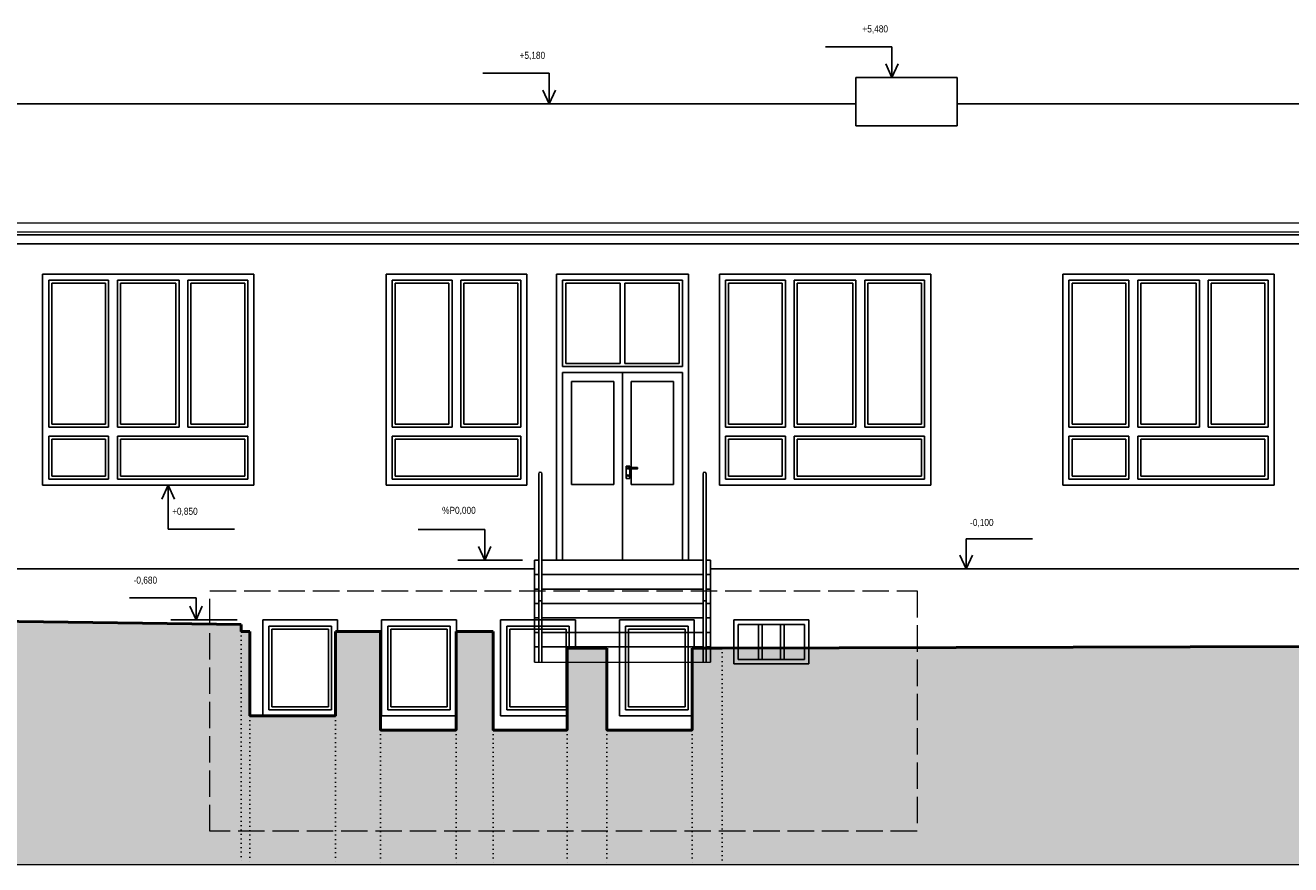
# Model space of a CAD drawing. Header units: millimetres. Extents: x -102573 to 74941, y -50927 to -14280.
# Tile 3 of 16: x -81207 to -66839, y -39020 to -29484. Entities that reach past the tile are written whole.
import ezdxf

# ---------------------------------------------------------------- set-up
doc = ezdxf.new("R2010")
doc.units = ezdxf.units.MM
doc.linetypes.add('Carkovana 2x_1', pattern=[390, 300, -90])
doc.linetypes.add('JIS_08_37', pattern=[50, 0, -50])
doc.layers.add('XR$1$POHLEDY - STÁVAJÍCÍ_1', color=7, linetype='Continuous', lineweight=25)

# ---------------------------------------------------------------- blocks, each defined once
blk = doc.blocks.new('NSY101')
at = {"color": 0, "linetype": 'ByBlock', "lineweight": -2}
blk.add_circle((0, 0), 25, dxfattribs=at)

msp = doc.modelspace()

# ---------------------------------------------------------------- hatches: boundary and pattern name
at = {"layer": 'XR$1$POHLEDY - STÁVAJÍCÍ_1', "linetype": 'Continuous', "lineweight": 25}
h = msp.add_hatch(dxfattribs=at)
h.set_pattern_fill('VZOR', color=8, scale=5000, style=0, pattern_type=2)
h.set_pattern_definition([(0, (10000, 10000), (5000, 5000), [5000, -5000]), (90, (10000, 10000), (-5000, 5000), [5000, -5000])])
h.paths.add_polyline_path([(-70626, -30076), (-71776, -30076), (-71776, -30626), (-70626, -30626)], flags=0)
at = {"layer": 'XR$1$POHLEDY - STÁVAJÍCÍ_1', "linetype": 'Continuous', "lineweight": 50}
msp.add_hatch(color=254, dxfattribs=at).paths.add_polyline_path([(-102573, -39020), (-53306, -39020), (-53306, -36900), (-55196, -36640), (-61626, -36520), (-61626, -36470), (-66651, -36540), (-73293, -36560), (-73633, -36560), (-73633, -37490), (-74603, -37490), (-74603, -36560), (-75053, -36560), (-75053, -37490), (-75893, -37490), (-75893, -36370), (-76313, -36370), (-76313, -37490), (-77173, -37490), (-77173, -36370), (-77683, -36370), (-77683, -37330), (-78658, -37330), (-78658, -36370), (-78757, -36370), (-78757, -36290), (-81928, -36250), (-90311, -36270), (-96741, -36320), (-98258, -36200), (-102573, -35970)])

# ---------------------------------------------------------------- linework, layer by layer
at = {"layer": 'XR$1$POHLEDY - STÁVAJÍCÍ_1', "color": 96, "linetype": 'Continuous', "lineweight": 25}
for p, q in [((-72120, -29729), (-71366, -29729)), ((-71366, -29729), (-71366, -30076)), ((-76013, -30029), (-75259, -30029)), ((-75259, -30029), (-75259, -30376)), ((-71366, -30076), (-71437, -29920)), ((-71366, -30076), (-71294, -29920)), ((-75259, -30376), (-75330, -30220)), ((-75259, -30376), (-75187, -30220)), ((-79585, -34710), (-79657, -34867)), ((-79585, -35208), (-79585, -34710)), ((-79585, -34710), (-79514, -34867)), ((-78831, -35208), (-79585, -35208)), ((-76745, -35212), (-75990, -35212)), ((-75990, -35212), (-75990, -35560)), ((-69770, -35320), (-70524, -35320)), ((-70524, -35320), (-70524, -35660)), ((-75990, -35560), (-76062, -35404)), ((-75990, -35560), (-75919, -35404)), ((-75563, -35560), (-76294, -35560)), ((-70524, -35660), (-70596, -35504)), ((-70524, -35660), (-70453, -35504)), ((-79268, -35990), (-80023, -35990)), ((-79268, -35990), (-79268, -36240)), ((-79268, -36240), (-79340, -36084)), ((-79268, -36240), (-79197, -36084)), ((-78801, -36240), (-79556, -36240))]:
    msp.add_line(p, q, dxfattribs=at)
at = {"layer": 'XR$1$POHLEDY - STÁVAJÍCÍ_1', "color": 7, "linetype": 'Continuous', "lineweight": 25}
for p, q in [((-71776, -30626), (-71776, -30076)), ((-70626, -30076), (-71776, -30076)), ((-70626, -30626), (-70626, -30076)), ((-71776, -30376), (-91061, -30376)), ((-60876, -30376), (-70626, -30376)), ((-70626, -30626), (-71776, -30626)), ((-62244, -31866), (-89694, -31866)), ((-81011, -34710), (-81011, -32310)), ((-81011, -32310), (-78611, -32310)), ((-78611, -34710), (-78611, -32310)), ((-77111, -34710), (-77111, -32310)), ((-77111, -32310), (-75511, -32310)), ((-75511, -34710), (-75511, -32310)), ((-75176, -32310), (-75176, -35560)), ((-75176, -32310), (-73676, -32310)), ((-73676, -32310), (-73676, -35560)), ((-73326, -34710), (-73326, -32310)), ((-73326, -32310), (-70926, -32310)), ((-70926, -34710), (-70926, -32310)), ((-69426, -34710), (-69426, -32310)), ((-69426, -32310), (-67026, -32310)), ((-67026, -34710), (-67026, -32310)), ((-80941, -34050), (-80941, -32380)), ((-80941, -32380), (-80261, -32380)), ((-80906, -34015), (-80906, -32415)), ((-80906, -32415), (-80296, -32415)), ((-80296, -34015), (-80296, -32415)), ((-80261, -34050), (-80261, -32380)), ((-80161, -32380), (-79461, -32380)), ((-80161, -34050), (-80161, -32380)), ((-80126, -34015), (-80126, -32415)), ((-80126, -32415), (-79496, -32415)), ((-79496, -34015), (-79496, -32415)), ((-79461, -34050), (-79461, -32380)), ((-79361, -32380), (-78681, -32380)), ((-79361, -34050), (-79361, -32380)), ((-79326, -34015), (-79326, -32415)), ((-79326, -32415), (-78716, -32415)), ((-78716, -34015), (-78716, -32415)), ((-78681, -34050), (-78681, -32380)), ((-77041, -32380), (-76361, -32380)), ((-77041, -34050), (-77041, -32380)), ((-77006, -34015), (-77006, -32415)), ((-77006, -32415), (-76396, -32415)), ((-76396, -34015), (-76396, -32415)), ((-76361, -34050), (-76361, -32380)), ((-76261, -32380), (-75581, -32380)), ((-76261, -34050), (-76261, -32380)), ((-76226, -34015), (-76226, -32415)), ((-76226, -32415), (-75616, -32415)), ((-75616, -34015), (-75616, -32415)), ((-75581, -34050), (-75581, -32380)), ((-75106, -32380), (-75106, -33360)), ((-75106, -32380), (-73746, -32380)), ((-75071, -32415), (-75071, -33325)), ((-75071, -32415), (-74451, -32415)), ((-74451, -32415), (-74451, -33325)), ((-74401, -32415), (-74401, -33325)), ((-74401, -32415), (-73781, -32415)), ((-73781, -32415), (-73781, -33325)), ((-73746, -32380), (-73746, -33360)), ((-73256, -34050), (-73256, -32380)), ((-73256, -32380), (-72576, -32380)), ((-73221, -34015), (-73221, -32415)), ((-73221, -32415), (-72611, -32415)), ((-72611, -34015), (-72611, -32415)), ((-72576, -34050), (-72576, -32380)), ((-72476, -32380), (-71776, -32380)), ((-72476, -34050), (-72476, -32380)), ((-72441, -34015), (-72441, -32415)), ((-72441, -32415), (-71811, -32415)), ((-71811, -34015), (-71811, -32415)), ((-71776, -34050), (-71776, -32380)), ((-71676, -32380), (-70996, -32380)), ((-71676, -34050), (-71676, -32380)), ((-71641, -34015), (-71641, -32415)), ((-71641, -32415), (-71031, -32415)), ((-71031, -34015), (-71031, -32415)), ((-70996, -34050), (-70996, -32380)), ((-69356, -34050), (-69356, -32380)), ((-69356, -32380), (-68676, -32380)), ((-69321, -34015), (-69321, -32415)), ((-69321, -32415), (-68711, -32415)), ((-68711, -34015), (-68711, -32415)), ((-68676, -34050), (-68676, -32380)), ((-68576, -32380), (-67876, -32380)), ((-68576, -34050), (-68576, -32380)), ((-68541, -34015), (-68541, -32415)), ((-68541, -32415), (-67911, -32415)), ((-67911, -34015), (-67911, -32415)), ((-67876, -34050), (-67876, -32380)), ((-67776, -32380), (-67096, -32380)), ((-67776, -34050), (-67776, -32380)), ((-67741, -34015), (-67741, -32415)), ((-67741, -32415), (-67131, -32415)), ((-67131, -34015), (-67131, -32415)), ((-67096, -34050), (-67096, -32380)), ((-74451, -33325), (-75071, -33325)), ((-73781, -33325), (-74401, -33325)), ((-73746, -33360), (-75106, -33360)), ((-73746, -33430), (-75106, -33430)), ((-75106, -33430), (-75106, -35560)), ((-74426, -33430), (-74426, -35560)), ((-73746, -33430), (-73746, -35560)), ((-75006, -33530), (-75006, -34700)), ((-74526, -33530), (-75006, -33530)), ((-74526, -33530), (-74526, -34700)), ((-74326, -33530), (-73846, -33530)), ((-74326, -33530), (-74326, -34700)), ((-73846, -33530), (-73846, -34700)), ((-80941, -34050), (-80261, -34050)), ((-80906, -34015), (-80296, -34015)), ((-80161, -34050), (-79461, -34050)), ((-80126, -34015), (-79496, -34015)), ((-79361, -34050), (-78681, -34050)), ((-79326, -34015), (-78716, -34015)), ((-77041, -34050), (-76361, -34050)), ((-77006, -34015), (-76396, -34015)), ((-76261, -34050), (-75581, -34050)), ((-76226, -34015), (-75616, -34015)), ((-73256, -34050), (-72576, -34050)), ((-73221, -34015), (-72611, -34015)), ((-72476, -34050), (-71776, -34050)), ((-72441, -34015), (-71811, -34015)), ((-71676, -34050), (-70996, -34050)), ((-71641, -34015), (-71031, -34015)), ((-69356, -34050), (-68676, -34050)), ((-69321, -34015), (-68711, -34015)), ((-68576, -34050), (-67876, -34050)), ((-68541, -34015), (-67911, -34015)), ((-67776, -34050), (-67096, -34050)), ((-67741, -34015), (-67131, -34015)), ((-80941, -34640), (-80941, -34150)), ((-80941, -34150), (-80261, -34150)), ((-80906, -34605), (-80906, -34185)), ((-80906, -34185), (-80296, -34185)), ((-80296, -34605), (-80296, -34185)), ((-80261, -34640), (-80261, -34150)), ((-80161, -34150), (-78681, -34150)), ((-80161, -34640), (-80161, -34150)), ((-80126, -34185), (-78716, -34185)), ((-80126, -34605), (-80126, -34185)), ((-78716, -34605), (-78716, -34185)), ((-78681, -34640), (-78681, -34150)), ((-77041, -34150), (-75581, -34150)), ((-77041, -34640), (-77041, -34150)), ((-77006, -34185), (-75616, -34185)), ((-77006, -34605), (-77006, -34185)), ((-75616, -34605), (-75616, -34185)), ((-75581, -34640), (-75581, -34150)), ((-73256, -34640), (-73256, -34150)), ((-73256, -34150), (-72576, -34150)), ((-73221, -34605), (-73221, -34185)), ((-73221, -34185), (-72611, -34185)), ((-72611, -34605), (-72611, -34185)), ((-72576, -34640), (-72576, -34150)), ((-72476, -34150), (-70996, -34150)), ((-72476, -34640), (-72476, -34150)), ((-72441, -34185), (-71031, -34185)), ((-72441, -34605), (-72441, -34185)), ((-71031, -34605), (-71031, -34185)), ((-70996, -34640), (-70996, -34150)), ((-69356, -34640), (-69356, -34150)), ((-69356, -34150), (-68676, -34150)), ((-69321, -34605), (-69321, -34185)), ((-69321, -34185), (-68711, -34185)), ((-68711, -34605), (-68711, -34185)), ((-68676, -34640), (-68676, -34150)), ((-68576, -34150), (-67096, -34150)), ((-68576, -34640), (-68576, -34150)), ((-68541, -34185), (-67131, -34185)), ((-68541, -34605), (-68541, -34185)), ((-67131, -34605), (-67131, -34185)), ((-67096, -34640), (-67096, -34150)), ((-80906, -34605), (-80296, -34605)), ((-80126, -34605), (-78716, -34605)), ((-77006, -34605), (-75616, -34605)), ((-75376, -36720), (-75376, -34578)), ((-75359, -34560), (-75359, -34560)), ((-75341, -36720), (-75341, -34578)), ((-73511, -36720), (-73511, -34578)), ((-73494, -34560), (-73494, -34560)), ((-73476, -36720), (-73476, -34578)), ((-73221, -34605), (-72611, -34605)), ((-72441, -34605), (-71031, -34605)), ((-69321, -34605), (-68711, -34605)), ((-68541, -34605), (-67131, -34605)), ((-81011, -34710), (-78611, -34710)), ((-80941, -34640), (-80261, -34640)), ((-80161, -34640), (-78681, -34640)), ((-77111, -34710), (-75511, -34710)), ((-77041, -34640), (-75581, -34640)), ((-74526, -34700), (-75006, -34700)), ((-74326, -34700), (-73846, -34700)), ((-73326, -34710), (-70926, -34710)), ((-73256, -34640), (-72576, -34640)), ((-72476, -34640), (-70996, -34640)), ((-69426, -34710), (-67026, -34710)), ((-69356, -34640), (-68676, -34640)), ((-68576, -34640), (-67096, -34640)), ((-75376, -35560), (-75426, -35560)), ((-75426, -35560), (-75426, -36720)), ((-73511, -35560), (-75341, -35560)), ((-73426, -35560), (-73476, -35560)), ((-73426, -35560), (-73426, -36720)), ((-75426, -35660), (-89694, -35660)), ((-75376, -35724), (-75426, -35724)), ((-73511, -35724), (-75341, -35724)), ((-73426, -35724), (-73476, -35724)), ((-62244, -35660), (-73426, -35660)), ((-75376, -35889), (-75426, -35889)), ((-73511, -35889), (-75341, -35889)), ((-73426, -35889), (-73476, -35889)), ((-75376, -36053), (-75426, -36053)), ((-75341, -36024), (-75376, -36024)), ((-73511, -36053), (-75341, -36053)), ((-73476, -36024), (-73511, -36024)), ((-73426, -36053), (-73476, -36053)), ((-77661, -36240), (-78511, -36240)), ((-78511, -37330), (-78511, -36240)), ((-77731, -36310), (-78441, -36310)), ((-78441, -37260), (-78441, -36310)), ((-77766, -36345), (-78406, -36345)), ((-78406, -37225), (-78406, -36345)), ((-77766, -37225), (-77766, -36345)), ((-77731, -37260), (-77731, -36310)), ((-77661, -36370), (-77661, -36240)), ((-76311, -36240), (-77161, -36240)), ((-77161, -37330), (-77161, -36240)), ((-76381, -36310), (-77091, -36310)), ((-77091, -37260), (-77091, -36310)), ((-76416, -36345), (-77056, -36345)), ((-77056, -37225), (-77056, -36345)), ((-76416, -37225), (-76416, -36345)), ((-76381, -37260), (-76381, -36310)), ((-76311, -37330), (-76311, -36240)), ((-75811, -37330), (-75811, -36240)), ((-74961, -36240), (-75811, -36240)), ((-75741, -37260), (-75741, -36310)), ((-75031, -36310), (-75741, -36310)), ((-75706, -37225), (-75706, -36345)), ((-75066, -36345), (-75706, -36345)), ((-75376, -36217), (-75426, -36217)), ((-73511, -36217), (-75341, -36217)), ((-75066, -37225), (-75066, -36345)), ((-75031, -36560), (-75031, -36310)), ((-74961, -36560), (-74961, -36240)), ((-73611, -36240), (-74461, -36240)), ((-74461, -37330), (-74461, -36240)), ((-73681, -36310), (-74391, -36310)), ((-74391, -37260), (-74391, -36310)), ((-73716, -36345), (-74356, -36345)), ((-74356, -37225), (-74356, -36345)), ((-73716, -37225), (-73716, -36345)), ((-73681, -37260), (-73681, -36310)), ((-73611, -36560), (-73611, -36240)), ((-73426, -36217), (-73476, -36217)), ((-72311, -36240), (-73161, -36240)), ((-73161, -36740), (-73161, -36240)), ((-72361, -36290), (-73111, -36290)), ((-73111, -36690), (-73111, -36290)), ((-72881, -36290), (-72881, -36690)), ((-72841, -36290), (-72841, -36690)), ((-72631, -36290), (-72631, -36690)), ((-72591, -36290), (-72591, -36690)), ((-72361, -36690), (-72361, -36290)), ((-72311, -36240), (-72311, -36740)), ((-75376, -36382), (-75426, -36382)), ((-73511, -36382), (-75341, -36382)), ((-73426, -36382), (-73476, -36382)), ((-75376, -36546), (-75426, -36546)), ((-73511, -36546), (-75341, -36546)), ((-73426, -36546), (-73476, -36546)), ((-72311, -36740), (-73161, -36740)), ((-72361, -36690), (-73111, -36690)), ((-77683, -37330), (-78511, -37330)), ((-77731, -37260), (-78441, -37260)), ((-77766, -37225), (-78406, -37225)), ((-76311, -37330), (-77161, -37330)), ((-76381, -37260), (-77091, -37260)), ((-76416, -37225), (-77056, -37225)), ((-75053, -37330), (-75811, -37330)), ((-75053, -37260), (-75741, -37260)), ((-75066, -37225), (-75706, -37225)), ((-73633, -37330), (-74461, -37330)), ((-73681, -37260), (-74391, -37260)), ((-73716, -37225), (-74356, -37225))]:
    msp.add_line(p, q, dxfattribs=at)
at = {"layer": 'XR$1$POHLEDY - STÁVAJÍCÍ_1', "color": 176, "linetype": 'Continuous', "lineweight": 13}
for p, q in [((-60876, -31733), (-91061, -31733)), ((-62244, -31833), (-89694, -31833))]:
    msp.add_line(p, q, dxfattribs=at)
at = {"layer": 'XR$1$POHLEDY - STÁVAJÍCÍ_1', "color": 8, "linetype": 'Continuous', "lineweight": 25}
msp.add_line((-89694, -31966), (-62244, -31966), dxfattribs=at)
at = {"layer": 'XR$1$POHLEDY - STÁVAJÍCÍ_1', "color": 254, "linetype": 'Carkovana 2x_1', "lineweight": 13}
for p, q in [((-79111, -38640), (-79111, -35910)), ((-79111, -35910), (-71081, -35910)), ((-71081, -35910), (-71081, -38640)), ((-71081, -38640), (-79111, -38640))]:
    msp.add_line(p, q, dxfattribs=at)
at = {"layer": 'XR$1$POHLEDY - STÁVAJÍCÍ_1', "color": 7, "linetype": 'Continuous', "lineweight": 50}
for p, q in [((-81928, -36250), (-78757, -36290)), ((-78757, -36370), (-78757, -36290)), ((-78658, -36370), (-78757, -36370)), ((-78658, -37330), (-78658, -36370)), ((-77683, -37330), (-77683, -36370)), ((-77683, -36370), (-77173, -36370)), ((-77173, -36370), (-77173, -37490)), ((-76313, -37490), (-76313, -36370)), ((-76313, -36370), (-75893, -36370)), ((-75893, -36370), (-75893, -37490)), ((-75053, -37490), (-75053, -36560)), ((-75053, -36560), (-74603, -36560)), ((-74603, -36560), (-74603, -37490)), ((-73633, -36560), (-73293, -36560)), ((-73633, -37490), (-73633, -36560)), ((-73293, -36560), (-66651, -36540)), ((-78658, -37330), (-77683, -37330)), ((-77173, -37490), (-76313, -37490)), ((-75893, -37490), (-75053, -37490)), ((-74603, -37490), (-73633, -37490))]:
    msp.add_line(p, q, dxfattribs=at)
at = {"layer": 'XR$1$POHLEDY - STÁVAJÍCÍ_1', "color": 5, "linetype": 'JIS_08_37', "lineweight": 13}
for p, q in [((-78757, -36370), (-78757, -39020)), ((-73293, -36560), (-73293, -39020)), ((-78658, -37330), (-78658, -39020)), ((-77683, -37330), (-77683, -39020)), ((-77173, -37490), (-77173, -39020)), ((-76313, -37490), (-76313, -39020)), ((-75893, -37490), (-75893, -39020)), ((-75053, -37490), (-75053, -39020)), ((-74603, -37490), (-74603, -39020)), ((-73633, -37490), (-73633, -39020))]:
    msp.add_line(p, q, dxfattribs=at)
at = {"layer": 'XR$1$POHLEDY - STÁVAJÍCÍ_1', "color": 7, "linetype": 'Continuous', "lineweight": 13}
msp.add_line((-75426, -36720), (-73426, -36720), dxfattribs=at)
at = {"layer": 'XR$1$POHLEDY - STÁVAJÍCÍ_1', "color": 5, "linetype": 'Continuous', "lineweight": 13}
msp.add_line((-53306, -39020), (-102573, -39020), dxfattribs=at)
at = {"layer": 'XR$1$POHLEDY - STÁVAJÍCÍ_1', "color": 7, "linetype": 'Continuous', "lineweight": 25}
msp.add_lwpolyline([(-74343, -34509), (-74343, -34494), (-74384, -34494), (-74384, -34631), (-74343, -34631), (-74343, -34523)], dxfattribs=at)
msp.add_lwpolyline([(-74256, -34509), (-74368, -34509), (-74368, -34523), (-74256, -34523), (-74256, -34509)], close=True, dxfattribs=at)
msp.add_circle((-74363, -34599), 8.3, dxfattribs=at)
for centre, start, end in [((-75359, -34578), 90, 180), ((-75359, -34578), 0, 90), ((-73494, -34578), 90, 180), ((-73494, -34578), 0, 90)]:
    msp.add_arc(centre, 17.5, start, end, dxfattribs=at)

# ---------------------------------------------------------------- block references
at = {"layer": 'XR$1$POHLEDY - STÁVAJÍCÍ_1', "color": 3, "linetype": 'Continuous', "lineweight": 25, "xscale": 9.999999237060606e-10, "yscale": 9.999999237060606e-10, "zscale": 9.999999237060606e-10}
for p in [(-72861, -36290), (-72611, -36290)]:
    msp.add_blockref('NSY101', p, dxfattribs=at)

# ---------------------------------------------------------------- texts
at = {"layer": 'XR$1$POHLEDY - STÁVAJÍCÍ_1', "color": 96, "linetype": 'Continuous', "lineweight": 18, "char_height": 80}
for s, insert, width, attachment_point in [('\\W0.88;+5,480', (-71411, -29485), 404.93, 3), ('\\W0.88;+5,180', (-75304, -29785), 393.38, 3), ('\\W0.88;+0,850', (-79540, -34965), 404.93, 1), ('\\W0.88;-0,100', (-70479, -35092), 393.38, 1), ('\\W0.88;-0,680', (-79977, -35747), 404.93, 1)]:
    msp.add_mtext(s, dxfattribs=dict(at, insert=insert, width=width, attachment_point=attachment_point))
at = {"layer": 'XR$1$POHLEDY - STÁVAJÍCÍ_1', "color": 96, "linetype": 'Continuous', "lineweight": 25, "insert": (-76474, -35049), "char_height": 80, "width": 497.33, "attachment_point": 7}
msp.add_mtext('\\W0.88;%P0,000', dxfattribs=at)

doc.saveas('drawing.dxf')
